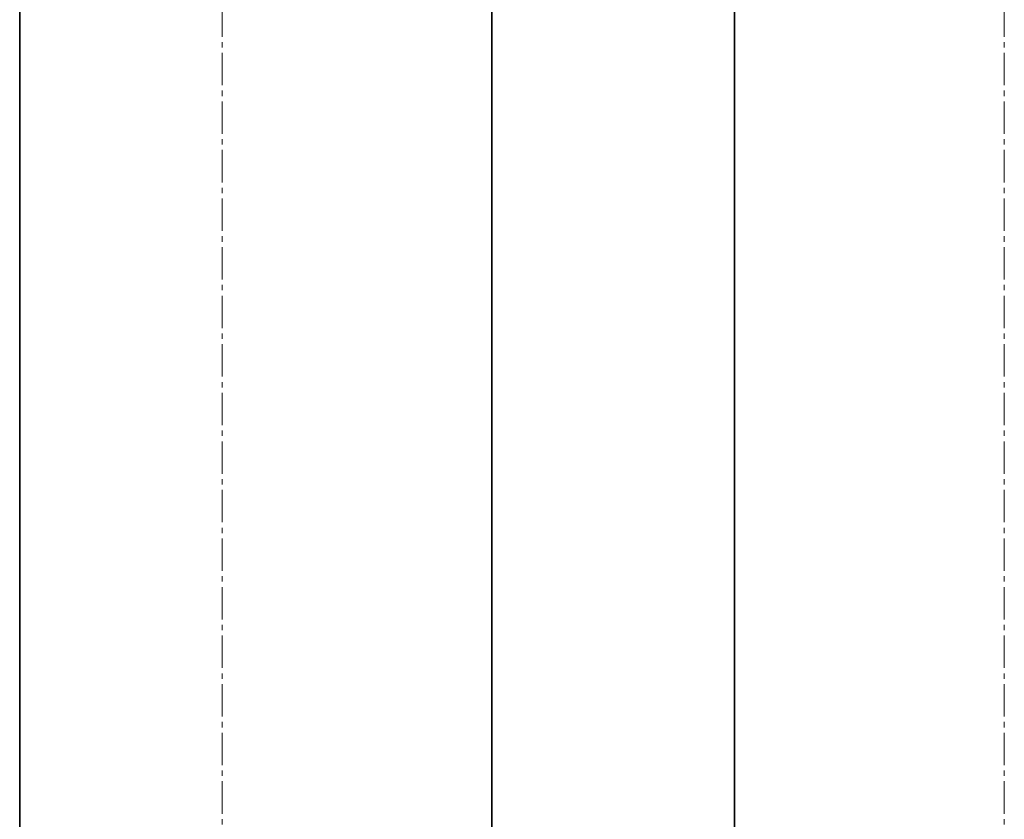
# Model space of a CAD drawing. Header units: millimetres. Extents: x 2945 to 26725, y -1089 to 16127.
# Tile 51 of 150: x 9900 to 10265, y 7328 to 7625. Entities that reach past the tile are written whole.
import ezdxf

# ---------------------------------------------------------------- set-up
doc = ezdxf.new("R2010")
doc.units = ezdxf.units.MM
doc.linetypes.add('点画线', pattern=[18, 12, -2, 2, -2])
doc.layers.add('中心线层', color=1, linetype='点画线', lineweight=18)
doc.layers.add('几何体', color=7, linetype='Continuous', lineweight=35)

msp = doc.modelspace()

# ---------------------------------------------------------------- linework, layer by layer
at = {"layer": '中心线层'}
for p, q in [((9975.254, 7900.461), (9975.254, 5098.61)), ((10265.254, 7900.461), (10265.254, 5098.61))]:
    msp.add_line(p, q, dxfattribs=at)
at = {"layer": '几何体'}
for p, q in [((9900.254, 6724.491), (9900.254, 7756.852)), ((10075.254, 5256.852), (10075.254, 7656.852)), ((10165.254, 7656.852), (10165.254, 5256.852))]:
    msp.add_line(p, q, dxfattribs=at)

doc.saveas('drawing.dxf')
